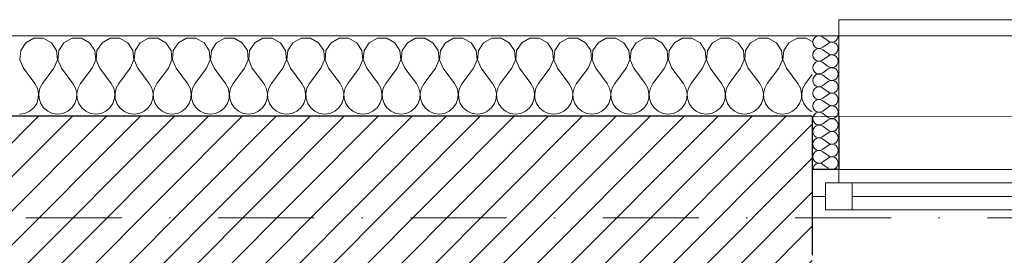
# Model space of a CAD drawing. Header units: millimetres. Extents: x 172139 to 266886, y 89525 to 138225.
# Tile 50 of 72: x 207786 to 209629, y 121266 to 121706. Entities that reach past the tile are written whole.
import ezdxf

# ---------------------------------------------------------------- set-up
doc = ezdxf.new("R2010")
doc.units = ezdxf.units.MM
doc.header["$MEASUREMENT"] = 0
doc.linetypes.add('Kropki i Kreski', pattern=[360, 180, -90, 0, -90])
for name, color, linetype in [('Konstrukcja - Siatki mod', 7, 'Continuous'), ('KR_INW', 7, 'Continuous'), ('NAPIS_SODON', 7, 'Continuous')]:
    doc.layers.add(name, color=color, linetype=linetype)
for name, color, linetype, lineweight, true_color in [('Konstrukcja - Siatki mod_Nr_pióra__48', 7, 'Continuous', 15, 0xa80f02), ('KR_INW_Nr_pióra__102', 7, 'Continuous', 5, 0xcccccc), ('Okna ArchiCADa_Nr_pióra__64', 7, 'Continuous', 13, 0x41c341)]:
    doc.layers.add(name, color=color, linetype=linetype, lineweight=lineweight, true_color=true_color)
for name, color, linetype, lineweight in [('KR_INW_Nr_pióra__101', 252, 'Continuous', 5), ('KR_INW_Nr_pióra__27', 7, 'Continuous', 25), ('KR_INW_Nr_pióra__47', 7, 'Continuous', 15), ('NAPIS_SODON_Nr_pióra__1', 7, 'Continuous', 13)]:
    doc.layers.add(name, color=color, linetype=linetype, lineweight=lineweight)

# ---------------------------------------------------------------- blocks, each defined once
blk = doc.blocks.new('Strop_1', base_point=(179225, 121523.3))
at = {"layer": 'NAPIS_SODON_Nr_pióra__1', "linetype": 'Continuous', "flags": 128}
blk.add_lwpolyline([(179225, 121523.3), (179225.9, 107003.8), (250898.3, 107008.3), (250897.4, 121527.8)], close=True, dxfattribs=at)
blk = doc.blocks.new('*X107')
at = {"layer": 'KR_INW_Nr_pióra__102', "linetype": 'Continuous'}
for p, q in [((207812.7, 121670.9), (207797.4, 121662.7)), ((207830.1, 121670.9), (207812.7, 121670.9)), ((207845.5, 121662.7), (207830.1, 121670.9)), ((207884.2, 121670.9), (207868.8, 121662.7)), ((207901.6, 121670.9), (207884.2, 121670.9)), ((207916.9, 121662.7), (207901.6, 121670.9)), ((207955.6, 121670.9), (207940.3, 121662.7)), ((207973, 121670.9), (207955.6, 121670.9)), ((207988.3, 121662.7), (207973, 121670.9)), ((208027, 121670.9), (208011.7, 121662.7)), ((208044.4, 121670.9), (208027, 121670.9)), ((208059.7, 121662.7), (208044.4, 121670.9)), ((208098.4, 121670.9), (208083.1, 121662.7)), ((208115.8, 121670.9), (208098.4, 121670.9)), ((208131.2, 121662.7), (208115.8, 121670.9)), ((208169.9, 121670.9), (208154.5, 121662.7)), ((208187.3, 121670.9), (208169.9, 121670.9)), ((208202.6, 121662.7), (208187.3, 121670.9)), ((208241.3, 121670.9), (208226, 121662.7)), ((208258.7, 121670.9), (208241.3, 121670.9)), ((208274, 121662.7), (208258.7, 121670.9)), ((208312.7, 121670.9), (208297.4, 121662.7)), ((208330.1, 121670.9), (208312.7, 121670.9)), ((208345.5, 121662.7), (208330.1, 121670.9)), ((208384.2, 121670.9), (208368.8, 121662.7)), ((208401.6, 121670.9), (208384.2, 121670.9)), ((208416.9, 121662.7), (208401.6, 121670.9)), ((208455.6, 121670.9), (208440.3, 121662.7)), ((208473, 121670.9), (208455.6, 121670.9)), ((208488.3, 121662.7), (208473, 121670.9)), ((208527, 121670.9), (208511.7, 121662.7)), ((208544.4, 121670.9), (208527, 121670.9)), ((208559.7, 121662.7), (208544.4, 121670.9)), ((208598.4, 121670.9), (208583.1, 121662.7)), ((208615.8, 121670.9), (208598.4, 121670.9)), ((208631.2, 121662.7), (208615.8, 121670.9)), ((208669.9, 121670.9), (208654.5, 121662.7)), ((208687.3, 121670.9), (208669.9, 121670.9)), ((208702.6, 121662.7), (208687.3, 121670.9)), ((208741.3, 121670.9), (208726, 121662.7)), ((208758.7, 121670.9), (208741.3, 121670.9)), ((208774, 121662.7), (208758.7, 121670.9)), ((208812.7, 121670.9), (208797.4, 121662.7)), ((208830.1, 121670.9), (208812.7, 121670.9)), ((208845.5, 121662.7), (208830.1, 121670.9)), ((208884.2, 121670.9), (208868.8, 121662.7)), ((208901.6, 121670.9), (208884.2, 121670.9)), ((208916.9, 121662.7), (208901.6, 121670.9)), ((208955.6, 121670.9), (208940.3, 121662.7)), ((208973, 121670.9), (208955.6, 121670.9)), ((208988.3, 121662.7), (208973, 121670.9)), ((209027, 121670.9), (209011.7, 121662.7)), ((209044.4, 121670.9), (209027, 121670.9)), ((209059.7, 121662.7), (209044.4, 121670.9)), ((209098.4, 121670.9), (209083.1, 121662.7)), ((209115.8, 121670.9), (209098.4, 121670.9)), ((209131.2, 121662.7), (209115.8, 121670.9)), ((209169.9, 121670.9), (209154.5, 121662.7)), ((209187.3, 121670.9), (209169.9, 121670.9)), ((209202.6, 121662.7), (209187.3, 121670.9)), ((209241.3, 121670.9), (209226, 121662.7)), ((209258.7, 121670.9), (209241.3, 121670.9)), ((209269.6, 121665.1), (209258.7, 121670.9)), ((207797.4, 121662.7), (207787.8, 121648.2)), ((207855.1, 121648.2), (207845.5, 121662.7)), ((207868.8, 121662.7), (207859.2, 121648.2)), ((207926.5, 121648.2), (207916.9, 121662.7)), ((207940.3, 121662.7), (207930.6, 121648.2)), ((207997.9, 121648.2), (207988.3, 121662.7)), ((208011.7, 121662.7), (208002.1, 121648.2)), ((208069.4, 121648.2), (208059.7, 121662.7)), ((208083.1, 121662.7), (208073.5, 121648.2)), ((208140.8, 121648.2), (208131.2, 121662.7)), ((208154.5, 121662.7), (208144.9, 121648.2)), ((208212.2, 121648.2), (208202.6, 121662.7)), ((208226, 121662.7), (208216.3, 121648.2)), ((208283.7, 121648.2), (208274, 121662.7)), ((208297.4, 121662.7), (208287.8, 121648.2)), ((208355.1, 121648.2), (208345.5, 121662.7)), ((208368.8, 121662.7), (208359.2, 121648.2)), ((208426.5, 121648.2), (208416.9, 121662.7)), ((208440.3, 121662.7), (208430.6, 121648.2)), ((208497.9, 121648.2), (208488.3, 121662.7)), ((208511.7, 121662.7), (208502.1, 121648.2)), ((208569.4, 121648.2), (208559.7, 121662.7)), ((208583.1, 121662.7), (208573.5, 121648.2)), ((208640.8, 121648.2), (208631.2, 121662.7)), ((208654.5, 121662.7), (208644.9, 121648.2)), ((208712.2, 121648.2), (208702.6, 121662.7)), ((208726, 121662.7), (208716.3, 121648.2)), ((208783.7, 121648.2), (208774, 121662.7)), ((208797.4, 121662.7), (208787.8, 121648.2)), ((208855.1, 121648.2), (208845.5, 121662.7)), ((208868.8, 121662.7), (208859.2, 121648.2)), ((208926.5, 121648.2), (208916.9, 121662.7)), ((208940.3, 121662.7), (208930.6, 121648.2)), ((208997.9, 121648.2), (208988.3, 121662.7)), ((209011.7, 121662.7), (209002.1, 121648.2)), ((209069.4, 121648.2), (209059.7, 121662.7)), ((209083.1, 121662.7), (209073.5, 121648.2)), ((209140.8, 121648.2), (209131.2, 121662.7)), ((209154.5, 121662.7), (209144.9, 121648.2)), ((209212.2, 121648.2), (209202.6, 121662.7)), ((209226, 121662.7), (209216.3, 121648.2)), ((207787.8, 121648.2), (207786.1, 121630.9)), ((207856.7, 121630.9), (207855.1, 121648.2)), ((207859.2, 121648.2), (207857.6, 121630.9)), ((207928.2, 121630.9), (207926.5, 121648.2)), ((207930.6, 121648.2), (207929, 121630.9)), ((207999.6, 121630.9), (207997.9, 121648.2)), ((208002.1, 121648.2), (208000.4, 121630.9)), ((208071, 121630.9), (208069.4, 121648.2)), ((208073.5, 121648.2), (208071.8, 121630.9)), ((208142.4, 121630.9), (208140.8, 121648.2)), ((208144.9, 121648.2), (208143.3, 121630.9)), ((208213.9, 121630.9), (208212.2, 121648.2)), ((208216.3, 121648.2), (208214.7, 121630.9)), ((208285.3, 121630.9), (208283.7, 121648.2)), ((208287.8, 121648.2), (208286.1, 121630.9)), ((208356.7, 121630.9), (208355.1, 121648.2)), ((208359.2, 121648.2), (208357.6, 121630.9)), ((208428.2, 121630.9), (208426.5, 121648.2)), ((208430.6, 121648.2), (208429, 121630.9)), ((208499.6, 121630.9), (208497.9, 121648.2)), ((208502.1, 121648.2), (208500.4, 121630.9)), ((208571, 121630.9), (208569.4, 121648.2)), ((208573.5, 121648.2), (208571.8, 121630.9)), ((208642.4, 121630.9), (208640.8, 121648.2)), ((208644.9, 121648.2), (208643.3, 121630.9)), ((208713.9, 121630.9), (208712.2, 121648.2)), ((208716.3, 121648.2), (208714.7, 121630.9)), ((208785.3, 121630.9), (208783.7, 121648.2)), ((208787.8, 121648.2), (208786.1, 121630.9)), ((208856.7, 121630.9), (208855.1, 121648.2)), ((208859.2, 121648.2), (208857.6, 121630.9)), ((208928.2, 121630.9), (208926.5, 121648.2)), ((208930.6, 121648.2), (208929, 121630.9)), ((208999.6, 121630.9), (208997.9, 121648.2)), ((209002.1, 121648.2), (209000.4, 121630.9)), ((209071, 121630.9), (209069.4, 121648.2)), ((209073.5, 121648.2), (209071.8, 121630.9)), ((209142.4, 121630.9), (209140.8, 121648.2)), ((209144.9, 121648.2), (209143.3, 121630.9)), ((209213.9, 121630.9), (209212.2, 121648.2)), ((209216.3, 121648.2), (209214.7, 121630.9)), ((207786.1, 121630.9), (207792.9, 121614.9)), ((207792.9, 121614.9), (207814.3, 121586.3)), ((207850, 121614.9), (207828.6, 121586.3)), ((207850, 121614.9), (207856.7, 121630.9)), ((207857.6, 121630.9), (207864.3, 121614.9)), ((207864.3, 121614.9), (207885.7, 121586.3)), ((207921.4, 121614.9), (207900, 121586.3)), ((207921.4, 121614.9), (207928.2, 121630.9)), ((207929, 121630.9), (207935.7, 121614.9)), ((207935.7, 121614.9), (207957.1, 121586.3)), ((207992.9, 121614.9), (207971.4, 121586.3)), ((207992.9, 121614.9), (207999.6, 121630.9)), ((208000.4, 121630.9), (208007.1, 121614.9)), ((208007.1, 121614.9), (208028.6, 121586.3)), ((208064.3, 121614.9), (208042.9, 121586.3)), ((208064.3, 121614.9), (208071, 121630.9)), ((208071.8, 121630.9), (208078.6, 121614.9)), ((208078.6, 121614.9), (208100, 121586.3)), ((208135.7, 121614.9), (208114.3, 121586.3)), ((208135.7, 121614.9), (208142.4, 121630.9)), ((208143.3, 121630.9), (208150, 121614.9)), ((208150, 121614.9), (208171.4, 121586.3)), ((208207.1, 121614.9), (208185.7, 121586.3)), ((208207.1, 121614.9), (208213.9, 121630.9)), ((208214.7, 121630.9), (208221.4, 121614.9)), ((208221.4, 121614.9), (208242.9, 121586.3)), ((208278.6, 121614.9), (208257.1, 121586.3)), ((208278.6, 121614.9), (208285.3, 121630.9)), ((208286.1, 121630.9), (208292.9, 121614.9)), ((208292.9, 121614.9), (208314.3, 121586.3)), ((208350, 121614.9), (208328.6, 121586.3)), ((208350, 121614.9), (208356.7, 121630.9)), ((208357.6, 121630.9), (208364.3, 121614.9)), ((208364.3, 121614.9), (208385.7, 121586.3)), ((208421.4, 121614.9), (208400, 121586.3)), ((208421.4, 121614.9), (208428.2, 121630.9)), ((208429, 121630.9), (208435.7, 121614.9)), ((208435.7, 121614.9), (208457.1, 121586.3)), ((208492.9, 121614.9), (208471.4, 121586.3)), ((208492.9, 121614.9), (208499.6, 121630.9)), ((208500.4, 121630.9), (208507.1, 121614.9)), ((208507.1, 121614.9), (208528.6, 121586.3)), ((208564.3, 121614.9), (208542.9, 121586.3)), ((208564.3, 121614.9), (208571, 121630.9)), ((208571.8, 121630.9), (208578.6, 121614.9)), ((208578.6, 121614.9), (208600, 121586.3)), ((208635.7, 121614.9), (208614.3, 121586.3)), ((208635.7, 121614.9), (208642.4, 121630.9)), ((208643.3, 121630.9), (208650, 121614.9)), ((208650, 121614.9), (208671.4, 121586.3)), ((208707.1, 121614.9), (208685.7, 121586.3)), ((208707.1, 121614.9), (208713.9, 121630.9)), ((208714.7, 121630.9), (208721.4, 121614.9)), ((208721.4, 121614.9), (208742.9, 121586.3)), ((208778.6, 121614.9), (208757.1, 121586.3)), ((208778.6, 121614.9), (208785.3, 121630.9)), ((208786.1, 121630.9), (208792.9, 121614.9)), ((208792.9, 121614.9), (208814.3, 121586.3)), ((208850, 121614.9), (208828.6, 121586.3)), ((208850, 121614.9), (208856.7, 121630.9)), ((208857.6, 121630.9), (208864.3, 121614.9)), ((208864.3, 121614.9), (208885.7, 121586.3)), ((208921.4, 121614.9), (208900, 121586.3)), ((208921.4, 121614.9), (208928.2, 121630.9)), ((208929, 121630.9), (208935.7, 121614.9)), ((208935.7, 121614.9), (208957.1, 121586.3)), ((208992.9, 121614.9), (208971.4, 121586.3)), ((208992.9, 121614.9), (208999.6, 121630.9)), ((209000.4, 121630.9), (209007.1, 121614.9)), ((209007.1, 121614.9), (209028.6, 121586.3)), ((209064.3, 121614.9), (209042.9, 121586.3)), ((209064.3, 121614.9), (209071, 121630.9)), ((209071.8, 121630.9), (209078.6, 121614.9)), ((209078.6, 121614.9), (209100, 121586.3)), ((209135.7, 121614.9), (209114.3, 121586.3)), ((209135.7, 121614.9), (209142.4, 121630.9)), ((209143.3, 121630.9), (209150, 121614.9)), ((209150, 121614.9), (209171.4, 121586.3)), ((209207.1, 121614.9), (209185.7, 121586.3)), ((209207.1, 121614.9), (209213.9, 121630.9)), ((209214.7, 121630.9), (209221.4, 121614.9)), ((209221.4, 121614.9), (209242.9, 121586.3)), ((209269.6, 121603), (209257.1, 121586.3)), ((207819.1, 121577.7), (207814.3, 121586.3)), ((207821.3, 121568.1), (207819.1, 121577.7)), ((207823.8, 121577.7), (207821.6, 121568.1)), ((207828.6, 121586.3), (207823.8, 121577.7)), ((207890.5, 121577.7), (207885.7, 121586.3)), ((207892.7, 121568.1), (207890.5, 121577.7)), ((207895.2, 121577.7), (207893, 121568.1)), ((207900, 121586.3), (207895.2, 121577.7)), ((207961.9, 121577.7), (207957.1, 121586.3)), ((207964.1, 121568.1), (207961.9, 121577.7)), ((207966.7, 121577.7), (207964.4, 121568.1)), ((207971.4, 121586.3), (207966.7, 121577.7)), ((208033.3, 121577.7), (208028.6, 121586.3)), ((208035.6, 121568.1), (208033.3, 121577.7)), ((208038.1, 121577.7), (208035.9, 121568.1)), ((208042.9, 121586.3), (208038.1, 121577.7)), ((208104.8, 121577.7), (208100, 121586.3)), ((208107, 121568.1), (208104.8, 121577.7)), ((208109.5, 121577.7), (208107.3, 121568.1)), ((208114.3, 121586.3), (208109.5, 121577.7)), ((208176.2, 121577.7), (208171.4, 121586.3)), ((208178.4, 121568.1), (208176.2, 121577.7)), ((208180.9, 121577.7), (208178.7, 121568.1)), ((208185.7, 121586.3), (208180.9, 121577.7)), ((208247.6, 121577.7), (208242.9, 121586.3)), ((208249.9, 121568.1), (208247.6, 121577.7)), ((208252.4, 121577.7), (208250.1, 121568.1)), ((208257.1, 121586.3), (208252.4, 121577.7)), ((208319.1, 121577.7), (208314.3, 121586.3)), ((208321.3, 121568.1), (208319.1, 121577.7)), ((208323.8, 121577.7), (208321.6, 121568.1)), ((208328.6, 121586.3), (208323.8, 121577.7)), ((208390.5, 121577.7), (208385.7, 121586.3)), ((208392.7, 121568.1), (208390.5, 121577.7)), ((208395.2, 121577.7), (208393, 121568.1)), ((208400, 121586.3), (208395.2, 121577.7)), ((208461.9, 121577.7), (208457.1, 121586.3)), ((208464.1, 121568.1), (208461.9, 121577.7)), ((208466.7, 121577.7), (208464.4, 121568.1)), ((208471.4, 121586.3), (208466.7, 121577.7)), ((208533.3, 121577.7), (208528.6, 121586.3)), ((208535.6, 121568.1), (208533.3, 121577.7)), ((208538.1, 121577.7), (208535.9, 121568.1)), ((208542.9, 121586.3), (208538.1, 121577.7)), ((208604.8, 121577.7), (208600, 121586.3)), ((208607, 121568.1), (208604.8, 121577.7)), ((208609.5, 121577.7), (208607.3, 121568.1)), ((208614.3, 121586.3), (208609.5, 121577.7)), ((208676.2, 121577.7), (208671.4, 121586.3)), ((208678.4, 121568.1), (208676.2, 121577.7)), ((208680.9, 121577.7), (208678.7, 121568.1)), ((208685.7, 121586.3), (208680.9, 121577.7)), ((208747.6, 121577.7), (208742.9, 121586.3)), ((208749.9, 121568.1), (208747.6, 121577.7)), ((208752.4, 121577.7), (208750.1, 121568.1)), ((208757.1, 121586.3), (208752.4, 121577.7)), ((208819.1, 121577.7), (208814.3, 121586.3)), ((208821.3, 121568.1), (208819.1, 121577.7)), ((208823.8, 121577.7), (208821.6, 121568.1)), ((208828.6, 121586.3), (208823.8, 121577.7)), ((208890.5, 121577.7), (208885.7, 121586.3)), ((208892.7, 121568.1), (208890.5, 121577.7)), ((208895.2, 121577.7), (208893, 121568.1)), ((208900, 121586.3), (208895.2, 121577.7)), ((208961.9, 121577.7), (208957.1, 121586.3)), ((208964.1, 121568.1), (208961.9, 121577.7)), ((208966.7, 121577.7), (208964.4, 121568.1)), ((208971.4, 121586.3), (208966.7, 121577.7)), ((209033.3, 121577.7), (209028.6, 121586.3)), ((209035.6, 121568.1), (209033.3, 121577.7)), ((209038.1, 121577.7), (209035.9, 121568.1)), ((209042.9, 121586.3), (209038.1, 121577.7)), ((209104.8, 121577.7), (209100, 121586.3)), ((209107, 121568.1), (209104.8, 121577.7)), ((209109.5, 121577.7), (209107.3, 121568.1)), ((209114.3, 121586.3), (209109.5, 121577.7)), ((209176.2, 121577.7), (209171.4, 121586.3)), ((209178.4, 121568.1), (209176.2, 121577.7)), ((209180.9, 121577.7), (209178.7, 121568.1)), ((209185.7, 121586.3), (209180.9, 121577.7)), ((209247.6, 121577.7), (209242.9, 121586.3)), ((209249.9, 121568.1), (209247.6, 121577.7)), ((209252.4, 121577.7), (209250.1, 121568.1)), ((209257.1, 121586.3), (209252.4, 121577.7)), ((207820.8, 121558.2), (207821.3, 121568.1)), ((207821.6, 121568.1), (207822.1, 121558.2)), ((207892.2, 121558.2), (207892.7, 121568.1)), ((207893, 121568.1), (207893.5, 121558.2)), ((207963.7, 121558.2), (207964.1, 121568.1)), ((207964.4, 121568.1), (207964.9, 121558.2)), ((208035.1, 121558.2), (208035.6, 121568.1)), ((208035.9, 121568.1), (208036.3, 121558.2)), ((208106.5, 121558.2), (208107, 121568.1)), ((208107.3, 121568.1), (208107.8, 121558.2)), ((208177.9, 121558.2), (208178.4, 121568.1)), ((208178.7, 121568.1), (208179.2, 121558.2)), ((208249.4, 121558.2), (208249.9, 121568.1)), ((208250.1, 121568.1), (208250.6, 121558.2)), ((208320.8, 121558.2), (208321.3, 121568.1)), ((208321.6, 121568.1), (208322.1, 121558.2)), ((208392.2, 121558.2), (208392.7, 121568.1)), ((208393, 121568.1), (208393.5, 121558.2)), ((208463.7, 121558.2), (208464.1, 121568.1)), ((208464.4, 121568.1), (208464.9, 121558.2)), ((208535.1, 121558.2), (208535.6, 121568.1)), ((208535.9, 121568.1), (208536.3, 121558.2)), ((208606.5, 121558.2), (208607, 121568.1)), ((208607.3, 121568.1), (208607.8, 121558.2)), ((208677.9, 121558.2), (208678.4, 121568.1)), ((208678.7, 121568.1), (208679.2, 121558.2)), ((208749.4, 121558.2), (208749.9, 121568.1)), ((208750.1, 121568.1), (208750.6, 121558.2)), ((208820.8, 121558.2), (208821.3, 121568.1)), ((208821.6, 121568.1), (208822.1, 121558.2)), ((208892.2, 121558.2), (208892.7, 121568.1)), ((208893, 121568.1), (208893.5, 121558.2)), ((208963.7, 121558.2), (208964.1, 121568.1)), ((208964.4, 121568.1), (208964.9, 121558.2)), ((209035.1, 121558.2), (209035.6, 121568.1)), ((209035.9, 121568.1), (209036.3, 121558.2)), ((209106.5, 121558.2), (209107, 121568.1)), ((209107.3, 121568.1), (209107.8, 121558.2)), ((209177.9, 121558.2), (209178.4, 121568.1)), ((209178.7, 121568.1), (209179.2, 121558.2)), ((209249.4, 121558.2), (209249.9, 121568.1)), ((209250.1, 121568.1), (209250.6, 121558.2)), ((207804.5, 121534.5), (207812.1, 121540.8)), ((207812.1, 121540.8), (207817.7, 121548.9)), ((207817.7, 121548.9), (207820.8, 121558.2)), ((207822.1, 121558.2), (207825.2, 121548.9)), ((207825.2, 121548.9), (207830.8, 121540.8)), ((207830.8, 121540.8), (207838.4, 121534.5)), ((207875.9, 121534.5), (207883.5, 121540.8)), ((207883.5, 121540.8), (207889.1, 121548.9)), ((207889.1, 121548.9), (207892.2, 121558.2)), ((207893.5, 121558.2), (207896.6, 121548.9)), ((207896.6, 121548.9), (207902.2, 121540.8)), ((207902.2, 121540.8), (207909.8, 121534.5)), ((207947.3, 121534.5), (207954.9, 121540.8)), ((207954.9, 121540.8), (207960.5, 121548.9)), ((207960.5, 121548.9), (207963.7, 121558.2)), ((207964.9, 121558.2), (207968.1, 121548.9)), ((207968.1, 121548.9), (207973.6, 121540.8)), ((207973.6, 121540.8), (207981.2, 121534.5)), ((208018.8, 121534.5), (208026.4, 121540.8)), ((208026.4, 121540.8), (208031.9, 121548.9)), ((208031.9, 121548.9), (208035.1, 121558.2)), ((208036.3, 121558.2), (208039.5, 121548.9)), ((208039.5, 121548.9), (208045.1, 121540.8)), ((208045.1, 121540.8), (208052.7, 121534.5)), ((208090.2, 121534.5), (208097.8, 121540.8)), ((208097.8, 121540.8), (208103.4, 121548.9)), ((208103.4, 121548.9), (208106.5, 121558.2)), ((208107.8, 121558.2), (208110.9, 121548.9)), ((208110.9, 121548.9), (208116.5, 121540.8)), ((208116.5, 121540.8), (208124.1, 121534.5)), ((208161.6, 121534.5), (208169.2, 121540.8)), ((208169.2, 121540.8), (208174.8, 121548.9)), ((208174.8, 121548.9), (208177.9, 121558.2)), ((208179.2, 121558.2), (208182.3, 121548.9)), ((208182.3, 121548.9), (208187.9, 121540.8)), ((208187.9, 121540.8), (208195.5, 121534.5)), ((208233.1, 121534.5), (208240.6, 121540.8)), ((208240.6, 121540.8), (208246.2, 121548.9)), ((208246.2, 121548.9), (208249.4, 121558.2)), ((208250.6, 121558.2), (208253.8, 121548.9)), ((208253.8, 121548.9), (208259.4, 121540.8)), ((208259.4, 121540.8), (208266.9, 121534.5)), ((208304.5, 121534.5), (208312.1, 121540.8)), ((208312.1, 121540.8), (208317.7, 121548.9)), ((208317.7, 121548.9), (208320.8, 121558.2)), ((208322.1, 121558.2), (208325.2, 121548.9)), ((208325.2, 121548.9), (208330.8, 121540.8)), ((208330.8, 121540.8), (208338.4, 121534.5)), ((208375.9, 121534.5), (208383.5, 121540.8)), ((208383.5, 121540.8), (208389.1, 121548.9)), ((208389.1, 121548.9), (208392.2, 121558.2)), ((208393.5, 121558.2), (208396.6, 121548.9)), ((208396.6, 121548.9), (208402.2, 121540.8)), ((208402.2, 121540.8), (208409.8, 121534.5)), ((208447.3, 121534.5), (208454.9, 121540.8)), ((208454.9, 121540.8), (208460.5, 121548.9)), ((208460.5, 121548.9), (208463.7, 121558.2)), ((208464.9, 121558.2), (208468.1, 121548.9)), ((208468.1, 121548.9), (208473.6, 121540.8)), ((208473.6, 121540.8), (208481.2, 121534.5)), ((208518.8, 121534.5), (208526.4, 121540.8)), ((208526.4, 121540.8), (208531.9, 121548.9)), ((208531.9, 121548.9), (208535.1, 121558.2)), ((208536.3, 121558.2), (208539.5, 121548.9)), ((208539.5, 121548.9), (208545.1, 121540.8)), ((208545.1, 121540.8), (208552.7, 121534.5)), ((208590.2, 121534.5), (208597.8, 121540.8)), ((208597.8, 121540.8), (208603.4, 121548.9)), ((208603.4, 121548.9), (208606.5, 121558.2)), ((208607.8, 121558.2), (208610.9, 121548.9)), ((208610.9, 121548.9), (208616.5, 121540.8)), ((208616.5, 121540.8), (208624.1, 121534.5)), ((208661.6, 121534.5), (208669.2, 121540.8)), ((208669.2, 121540.8), (208674.8, 121548.9)), ((208674.8, 121548.9), (208677.9, 121558.2)), ((208679.2, 121558.2), (208682.3, 121548.9)), ((208682.3, 121548.9), (208687.9, 121540.8)), ((208687.9, 121540.8), (208695.5, 121534.5)), ((208733.1, 121534.5), (208740.6, 121540.8)), ((208740.6, 121540.8), (208746.2, 121548.9)), ((208746.2, 121548.9), (208749.4, 121558.2)), ((208750.6, 121558.2), (208753.8, 121548.9)), ((208753.8, 121548.9), (208759.4, 121540.8)), ((208759.4, 121540.8), (208766.9, 121534.5)), ((208804.5, 121534.5), (208812.1, 121540.8)), ((208812.1, 121540.8), (208817.7, 121548.9)), ((208817.7, 121548.9), (208820.8, 121558.2)), ((208822.1, 121558.2), (208825.2, 121548.9)), ((208825.2, 121548.9), (208830.8, 121540.8)), ((208830.8, 121540.8), (208838.4, 121534.5)), ((208875.9, 121534.5), (208883.5, 121540.8)), ((208883.5, 121540.8), (208889.1, 121548.9)), ((208889.1, 121548.9), (208892.2, 121558.2)), ((208893.5, 121558.2), (208896.6, 121548.9)), ((208896.6, 121548.9), (208902.2, 121540.8)), ((208902.2, 121540.8), (208909.8, 121534.5)), ((208947.3, 121534.5), (208954.9, 121540.8)), ((208954.9, 121540.8), (208960.5, 121548.9)), ((208960.5, 121548.9), (208963.7, 121558.2)), ((208964.9, 121558.2), (208968.1, 121548.9)), ((208968.1, 121548.9), (208973.6, 121540.8)), ((208973.6, 121540.8), (208981.2, 121534.5)), ((209018.8, 121534.5), (209026.4, 121540.8)), ((209026.4, 121540.8), (209031.9, 121548.9)), ((209031.9, 121548.9), (209035.1, 121558.2)), ((209036.3, 121558.2), (209039.5, 121548.9)), ((209039.5, 121548.9), (209045.1, 121540.8)), ((209045.1, 121540.8), (209052.7, 121534.5)), ((209090.2, 121534.5), (209097.8, 121540.8)), ((209097.8, 121540.8), (209103.4, 121548.9)), ((209103.4, 121548.9), (209106.5, 121558.2)), ((209107.8, 121558.2), (209110.9, 121548.9)), ((209110.9, 121548.9), (209116.5, 121540.8)), ((209116.5, 121540.8), (209124.1, 121534.5)), ((209161.6, 121534.5), (209169.2, 121540.8)), ((209169.2, 121540.8), (209174.8, 121548.9)), ((209174.8, 121548.9), (209177.9, 121558.2)), ((209179.2, 121558.2), (209182.3, 121548.9)), ((209182.3, 121548.9), (209187.9, 121540.8)), ((209187.9, 121540.8), (209195.5, 121534.5)), ((209233.1, 121534.5), (209240.6, 121540.8)), ((209240.6, 121540.8), (209246.2, 121548.9)), ((209246.2, 121548.9), (209249.4, 121558.2)), ((209250.6, 121558.2), (209253.8, 121548.9)), ((209253.8, 121548.9), (209259.4, 121540.8)), ((209259.4, 121540.8), (209266.9, 121534.5)), ((207785.7, 121529.2), (207795.5, 121530.5)), ((207795.5, 121530.5), (207804.5, 121534.5)), ((207838.4, 121534.5), (207847.4, 121530.5)), ((207847.4, 121530.5), (207857.1, 121529.2)), ((207857.1, 121529.2), (207866.9, 121530.5)), ((207866.9, 121530.5), (207875.9, 121534.5)), ((207909.8, 121534.5), (207918.8, 121530.5)), ((207918.8, 121530.5), (207928.6, 121529.2)), ((207928.6, 121529.2), (207938.3, 121530.5)), ((207938.3, 121530.5), (207947.3, 121534.5)), ((207981.2, 121534.5), (207990.2, 121530.5)), ((207990.2, 121530.5), (208000, 121529.2)), ((208000, 121529.2), (208009.8, 121530.5)), ((208009.8, 121530.5), (208018.8, 121534.5)), ((208052.7, 121534.5), (208061.7, 121530.5)), ((208061.7, 121530.5), (208071.4, 121529.2)), ((208071.4, 121529.2), (208081.2, 121530.5)), ((208081.2, 121530.5), (208090.2, 121534.5)), ((208124.1, 121534.5), (208133.1, 121530.5)), ((208133.1, 121530.5), (208142.9, 121529.2)), ((208142.9, 121529.2), (208152.6, 121530.5)), ((208152.6, 121530.5), (208161.6, 121534.5)), ((208195.5, 121534.5), (208204.5, 121530.5)), ((208204.5, 121530.5), (208214.3, 121529.2)), ((208214.3, 121529.2), (208224, 121530.5)), ((208224, 121530.5), (208233.1, 121534.5)), ((208266.9, 121534.5), (208276, 121530.5)), ((208276, 121530.5), (208285.7, 121529.2)), ((208285.7, 121529.2), (208295.5, 121530.5)), ((208295.5, 121530.5), (208304.5, 121534.5)), ((208338.4, 121534.5), (208347.4, 121530.5)), ((208347.4, 121530.5), (208357.1, 121529.2)), ((208357.1, 121529.2), (208366.9, 121530.5)), ((208366.9, 121530.5), (208375.9, 121534.5)), ((208409.8, 121534.5), (208418.8, 121530.5)), ((208418.8, 121530.5), (208428.6, 121529.2)), ((208428.6, 121529.2), (208438.3, 121530.5)), ((208438.3, 121530.5), (208447.3, 121534.5)), ((208481.2, 121534.5), (208490.2, 121530.5)), ((208490.2, 121530.5), (208500, 121529.2)), ((208500, 121529.2), (208509.8, 121530.5)), ((208509.8, 121530.5), (208518.8, 121534.5)), ((208552.7, 121534.5), (208561.7, 121530.5)), ((208561.7, 121530.5), (208571.4, 121529.2)), ((208571.4, 121529.2), (208581.2, 121530.5)), ((208581.2, 121530.5), (208590.2, 121534.5)), ((208624.1, 121534.5), (208633.1, 121530.5)), ((208633.1, 121530.5), (208642.9, 121529.2)), ((208642.9, 121529.2), (208652.6, 121530.5)), ((208652.6, 121530.5), (208661.6, 121534.5)), ((208695.5, 121534.5), (208704.5, 121530.5)), ((208704.5, 121530.5), (208714.3, 121529.2)), ((208714.3, 121529.2), (208724, 121530.5)), ((208724, 121530.5), (208733.1, 121534.5)), ((208766.9, 121534.5), (208776, 121530.5)), ((208776, 121530.5), (208785.7, 121529.2)), ((208785.7, 121529.2), (208795.5, 121530.5)), ((208795.5, 121530.5), (208804.5, 121534.5)), ((208838.4, 121534.5), (208847.4, 121530.5)), ((208847.4, 121530.5), (208857.1, 121529.2)), ((208857.1, 121529.2), (208866.9, 121530.5)), ((208866.9, 121530.5), (208875.9, 121534.5)), ((208909.8, 121534.5), (208918.8, 121530.5)), ((208918.8, 121530.5), (208928.6, 121529.2)), ((208928.6, 121529.2), (208938.3, 121530.5)), ((208938.3, 121530.5), (208947.3, 121534.5)), ((208981.2, 121534.5), (208990.2, 121530.5)), ((208990.2, 121530.5), (209000, 121529.2)), ((209000, 121529.2), (209009.8, 121530.5)), ((209009.8, 121530.5), (209018.8, 121534.5)), ((209052.7, 121534.5), (209061.7, 121530.5)), ((209061.7, 121530.5), (209071.4, 121529.2)), ((209071.4, 121529.2), (209081.2, 121530.5)), ((209081.2, 121530.5), (209090.2, 121534.5)), ((209124.1, 121534.5), (209133.1, 121530.5)), ((209133.1, 121530.5), (209142.9, 121529.2)), ((209142.9, 121529.2), (209152.6, 121530.5)), ((209152.6, 121530.5), (209161.6, 121534.5)), ((209195.5, 121534.5), (209204.5, 121530.5)), ((209204.5, 121530.5), (209214.3, 121529.2)), ((209214.3, 121529.2), (209224, 121530.5)), ((209224, 121530.5), (209233.1, 121534.5)), ((209266.9, 121534.5), (209269.6, 121533.3))]:
    blk.add_line(p, q, dxfattribs=at)
blk = doc.blocks.new('*X130')
at = {"layer": 'KR_INW_Nr_pióra__102', "linetype": 'Continuous'}
for p, q in [((209289.9, 121673.2), (209299.4, 121666.1)), ((209289.9, 121654.2), (209299.4, 121661.3)), ((209289.9, 121649.4), (209299.4, 121642.3)), ((209289.9, 121630.4), (209299.4, 121637.5)), ((209289.9, 121625.6), (209299.4, 121618.5)), ((209289.9, 121606.5), (209299.4, 121613.7)), ((209289.9, 121601.8), (209299.4, 121594.6)), ((209289.9, 121582.7), (209299.4, 121589.9)), ((209289.9, 121578), (209299.4, 121570.8)), ((209289.9, 121558.9), (209299.4, 121566.1)), ((209289.9, 121554.2), (209299.4, 121547)), ((209289.9, 121535.1), (209299.4, 121542.3)), ((209289.9, 121530.4), (209299.4, 121523.2)), ((209289.9, 121511.3), (209299.4, 121518.5)), ((209289.9, 121506.5), (209299.4, 121499.4)), ((209289.9, 121487.5), (209299.4, 121494.6)), ((209289.9, 121482.7), (209299.4, 121475.6)), ((209289.9, 121463.7), (209299.4, 121470.8)), ((209289.9, 121458.9), (209299.4, 121451.8)), ((209289.9, 121439.9), (209299.4, 121447)), ((209289.9, 121435.1), (209299.4, 121428))]:
    blk.add_line(p, q, dxfattribs=at)
for centre, start, end in [((209282.7, 121663.7), 53.1301, 306.8699), ((209306.5, 121675.6), 233.1301, 0), ((209282.7, 121639.9), 53.1301, 306.8699), ((209306.5, 121651.8), 0, 126.8699), ((209306.5, 121651.8), 233.1301, 0), ((209306.5, 121628), 0, 126.8699), ((209282.7, 121616.1), 53.1301, 306.8699), ((209306.5, 121628), 233.1301, 0), ((209306.5, 121604.2), 0, 126.8699), ((209282.7, 121592.3), 53.1301, 306.8699), ((209306.5, 121604.2), 233.1301, 0), ((209282.7, 121568.5), 53.1301, 306.8699), ((209306.5, 121580.4), 0, 126.8699), ((209306.5, 121580.4), 233.1301, 0), ((209306.5, 121556.5), 0, 126.8699), ((209282.7, 121544.6), 53.1301, 306.8699), ((209306.5, 121556.5), 233.1301, 0), ((209306.5, 121532.7), 0, 126.8699), ((209282.7, 121520.8), 53.1301, 306.8699), ((209306.5, 121532.7), 233.1301, 0), ((209282.7, 121497), 53.1301, 306.8699), ((209306.5, 121508.9), 0, 126.8699), ((209306.5, 121508.9), 233.1301, 0), ((209282.7, 121473.2), 53.1301, 306.8699), ((209306.5, 121485.1), 0, 126.8699), ((209306.5, 121485.1), 233.1301, 0), ((209306.5, 121461.3), 0, 126.8699), ((209282.7, 121449.4), 53.1301, 306.8699), ((209306.5, 121461.3), 233.1301, 0), ((209306.5, 121437.5), 0, 126.8699), ((209282.7, 121425.6), 53.1301, 180), ((209306.5, 121437.5), 233.1301, 0)]:
    blk.add_arc(centre, 11.9, start, end, dxfattribs=at)
blk = doc.blocks.new('Okno dwuskrzydłowe 19_4')
at = {"layer": 'Okna ArchiCADa_Nr_pióra__64', "linetype": 'Continuous'}
for p, q in [((-571.6, 230), (571.6, 230)), ((-546.6, 25), (-496.6, 25)), ((-546.6, -25), (-546.6, 25)), ((-496.6, 25), (-50, 25)), ((-496.6, 25), (-496.6, -25)), ((-496.6, 25), (-50, 25)), ((-50, -25), (-50, 25)), ((-50, 25), (0, 25)), ((0, 25), (0, -25)), ((0, 25), (50, 25)), ((0, -25), (0, 25)), ((50, 25), (496.6, 25)), ((50, 25), (50, -25)), ((50, 25), (496.6, 25)), ((496.6, -25), (496.6, 25)), ((496.6, 25), (546.6, 25)), ((546.6, 25), (546.6, -25)), ((-571.6, 0), (-546.6, 0)), ((-571.6, -50), (-571.6, 0)), ((-546.6, 0), (-546.6, -25)), ((-496.6, 0), (-50, 0)), ((50, 0), (496.6, 0)), ((546.6, -25), (546.6, 0)), ((546.6, 0), (571.6, 0)), ((571.6, -50), (571.6, 0)), ((-546.6, -25), (-521.6, -25)), ((-496.6, -25), (-546.6, -25)), ((-521.6, -25), (-521.6, -50)), ((-50, -25), (-496.6, -25)), ((0, -25), (-50, -25)), ((50, -25), (0, -25)), ((496.6, -25), (50, -25)), ((546.6, -25), (496.6, -25)), ((521.6, -50), (521.6, -25)), ((521.6, -25), (546.6, -25)), ((-521.6, -50), (-571.6, -50)), ((-521.6, -50), (-571.6, -50)), ((0, -50), (-521.6, -50)), ((521.6, -50), (0, -50)), ((571.6, -50), (521.6, -50)), ((521.6, -50), (571.6, -50)), ((-521.6, -300), (521.6, -300)), ((-521.6, -300), (-521.6, -330)), ((521.6, -330), (521.6, -300)), ((-521.6, -330), (521.6, -330))]:
    blk.add_line(p, q, dxfattribs=at)
blk = doc.blocks.new('Ściana_1', base_point=(179075.1, 121675.6))
at = {"layer": 'KR_INW_Nr_pióra__101', "linetype": 'Continuous'}
h = blk.add_hatch(dxfattribs=at)
h.set_pattern_fill('Cegła_licówka', color=256, style=0, pattern_type=2)
h.set_pattern_definition([(45, (0, 0), (-31.819804, 31.819804), [])])
h.paths.add_polyline_path([(209269.6, 121525.6), (204126.9, 121525.6), (204126.9, 121475.6), (204126.9, 121145.6), (209269.6, 121145.6), (209269.6, 121375.6), (209269.6, 121425.6)])
at = {"layer": 'KR_INW_Nr_pióra__27', "linetype": 'Continuous'}
for p, q in [((209269.6, 121525.6), (204126.9, 121525.6)), ((209269.6, 121525.6), (209269.6, 121425.6)), ((209319.6, 121525.6), (209319.6, 121425.6)), ((209319.6, 121425.6), (209269.6, 121425.6)), ((209269.6, 121425.6), (209269.6, 121375.6)), ((209269.6, 121375.6), (209269.6, 121265.6))]:
    blk.add_line(p, q, dxfattribs=at)
at = {"layer": 'KR_INW_Nr_pióra__47', "linetype": 'Continuous'}
for p, q in [((209269.6, 121675.6), (209319.6, 121675.6)), ((209319.6, 121425.6), (209319.6, 121675.6)), ((209319.6, 121675.6), (209319.6, 121525.6)), ((209269.6, 121425.6), (209319.6, 121425.6))]:
    blk.add_line(p, q, dxfattribs=at)
at = {"layer": 'KR_INW_Nr_pióra__47', "linetype": 'Continuous', "flags": 128}
blk.add_lwpolyline([(209269.6, 121675.6), (204126.9, 121675.6)], dxfattribs=at)
at = {"layer": 'KR_INW'}
for name in ['*X107', '*X130']:
    blk.add_blockref(name, (0, 0), dxfattribs=at)
at = {"layer": 'Okna ArchiCADa_Nr_pióra__64', "linetype": 'Continuous', "xscale": -1, "zscale": 1000, "rotation": 180}
blk.add_blockref('Okno dwuskrzydłowe 19_4', (209841.3, 121375.6), dxfattribs=at)
blk = doc.blocks.new('Standardowy znacznik siatki_10')
at = {"layer": 'Konstrukcja - Siatki mod_Nr_pióra__48', "linetype": 'Kropki i Kreski'}
blk.add_line((1000, 0), (72912, 0), dxfattribs=at)

msp = doc.modelspace()

# ---------------------------------------------------------------- block references
at = {"layer": 'Konstrukcja - Siatki mod', "color": 8, "linetype": 'Continuous', "lineweight": 13, "zscale": 1000}
msp.add_blockref('Standardowy znacznik siatki_10', (177989.3, 121335.6), dxfattribs=at)
at = {"layer": 'KR_INW'}
msp.add_blockref('Ściana_1', (179075.1, 121675.6), dxfattribs=at)
at = {"layer": 'NAPIS_SODON', "linetype": 'Continuous'}
msp.add_blockref('Strop_1', (179225, 121523.3), dxfattribs=at)

doc.saveas('drawing.dxf')
